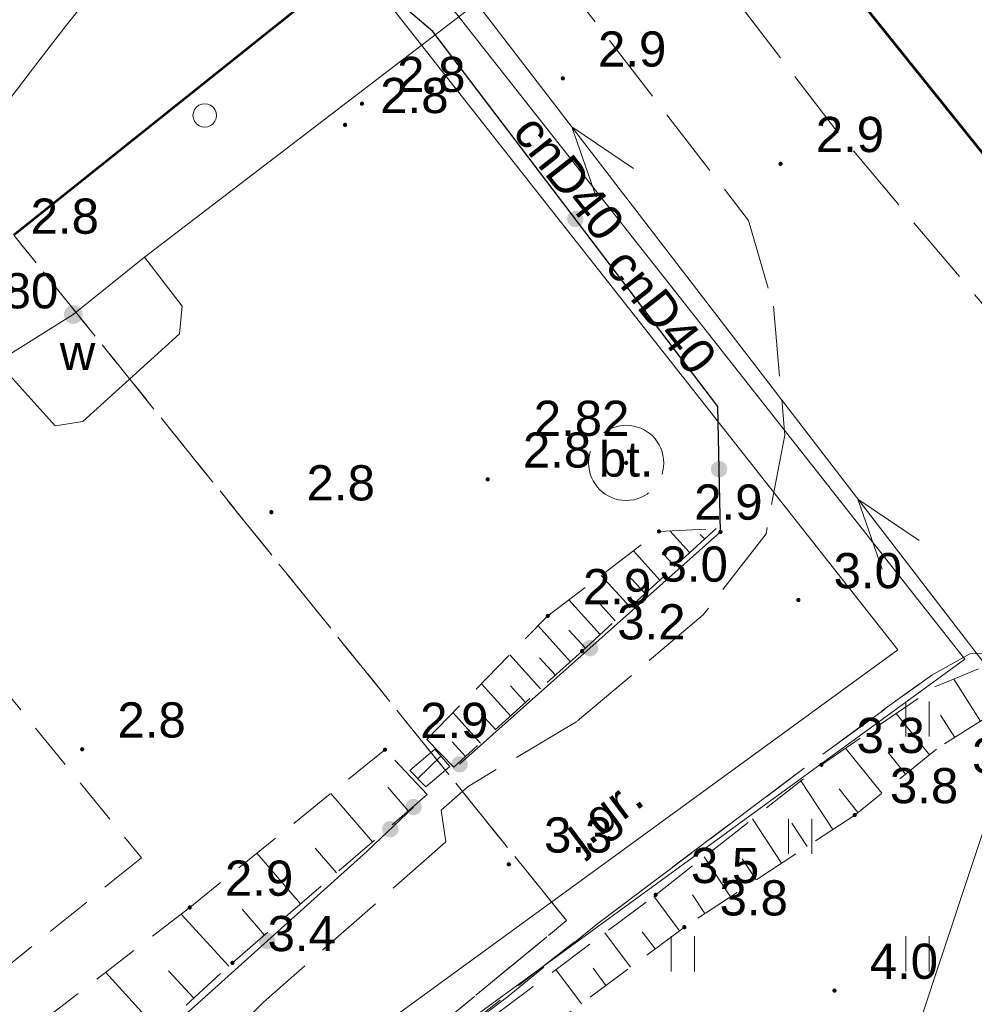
# Model space of a CAD drawing. Extents: x 5474185 to 5474933, y 5916077 to 5916824.
# Tile 136 of 256: x 5474558 to 5474579, y 5916335 to 5916356. Entities that reach past the tile are written whole.
import ezdxf
from ezdxf.enums import TextEntityAlignment as Align

# ---------------------------------------------------------------- set-up
doc = ezdxf.new("R2010")
doc.units = 0
for name, pattern in [('PRZER1-1', [1, 0.5, -0.5]), ('PRZER2-1', [1.5, 1, -0.5]), ('PRZER3-1', [2, 1.5, -0.5])]:
    doc.linetypes.add(name, pattern=pattern)
for name, color, linetype, lineweight in [('GESBZO', 253, 'CONTINUOUS', 50), ('GESKKL', 253, 'CONTINUOUS', 18), ('GESUZY', 253, 'CONTINUOUS', 18), ('GSLKOG', 253, 'CONTINUOUS', 35), ('GSPWPN', 253, 'CONTINUOUS', 13), ('GSPWPN_O', 253, 'CONTINUOUS', 13), ('GSPWPS', 253, 'CONTINUOUS', 13), ('GSPWPS_O', 253, 'CONTINUOUS', 13), ('GSSKOA', 253, 'CONTINUOUS', 18), ('GSSKOA_O', 253, 'CONTINUOUS', 18), ('GSSOTW', 253, 'CONTINUOUS', 18), ('GSSOTW_O', 253, 'CONTINUOUS', 18), ('GSSSCK', 254, 'CONTINUOUS', 18), ('GSSSPS', 254, 'CONTINUOUS', 18), ('GSSUTR', 254, 'CONTINUOUS', 18), ('GSSZSN', 254, 'CONTINUOUS', 18), ('GULCPR', 254, 'CONTINUOUS', 18), ('GULCPR_O', 254, 'CONTINUOUS', 18), ('GULEPR', 254, 'CONTINUOUS', 18), ('GULWPR', 7, 'CONTINUOUS', 18), ('GUPISN', 253, 'CONTINUOUS', 18), ('GUPPRZ_O', 40, 'CONTINUOUS', 18), ('GUPWZA', 253, 'CONTINUOUS', 18), ('GUPWZA_O', 253, 'CONTINUOUS', 18), ('IS HP zasięg', 251, 'CONTINUOUS', 20)]:
    doc.layers.add(name, color=color, linetype=linetype, lineweight=lineweight)
doc.styles.add('Arial', font='arial.ttf')

msp = doc.modelspace()

# ---------------------------------------------------------------- hatches: boundary and pattern name
at = {"layer": 'GSLKOG'}
for points in [[(5474570.237006, 5916351.931389), (5474570.191322, 5916351.931609), (5474570.147252, 5916351.943646), (5474570.107799, 5916351.966678), (5474570.075651, 5916351.999137), (5474570.053, 5916352.03881), (5474570.041389, 5916352.082994), (5474570.041609, 5916352.128678), (5474570.053646, 5916352.172748), (5474570.076678, 5916352.212201), (5474570.109137, 5916352.244349), (5474570.14881, 5916352.267), (5474570.192994, 5916352.278611), (5474570.238678, 5916352.278391), (5474570.282748, 5916352.266354), (5474570.322201, 5916352.243322), (5474570.354349, 5916352.210863), (5474570.377, 5916352.17119), (5474570.388611, 5916352.127006), (5474570.388391, 5916352.081322), (5474570.376354, 5916352.037252), (5474570.353322, 5916351.997799), (5474570.320863, 5916351.965651), (5474570.28119, 5916351.943)], [(5474570.237006, 5916351.931389), (5474570.191322, 5916351.931609), (5474570.147252, 5916351.943646), (5474570.107799, 5916351.966678), (5474570.075651, 5916351.999137), (5474570.053, 5916352.03881), (5474570.041389, 5916352.082994), (5474570.041609, 5916352.128678), (5474570.053646, 5916352.172748), (5474570.076678, 5916352.212201), (5474570.109137, 5916352.244349), (5474570.14881, 5916352.267), (5474570.192994, 5916352.278611), (5474570.238678, 5916352.278391), (5474570.282748, 5916352.266354), (5474570.322201, 5916352.243322), (5474570.354349, 5916352.210863), (5474570.377, 5916352.17119), (5474570.388611, 5916352.127006), (5474570.388391, 5916352.081322), (5474570.376354, 5916352.037252), (5474570.353322, 5916351.997799), (5474570.320863, 5916351.965651), (5474570.28119, 5916351.943)], [(5474573.283932, 5916346.600044), (5474573.238516, 5916346.604988), (5474573.195927, 5916346.621518), (5474573.159067, 5916346.648507), (5474573.13045, 5916346.684117), (5474573.112023, 5916346.725921), (5474573.105044, 5916346.771068), (5474573.109988, 5916346.816484), (5474573.126518, 5916346.859073), (5474573.153507, 5916346.895933), (5474573.189117, 5916346.92455), (5474573.230921, 5916346.942977), (5474573.276068, 5916346.949956), (5474573.321484, 5916346.945012), (5474573.364073, 5916346.928482), (5474573.400933, 5916346.901493), (5474573.42955, 5916346.865883), (5474573.447977, 5916346.824079), (5474573.454956, 5916346.778932), (5474573.450012, 5916346.733516), (5474573.433482, 5916346.690927), (5474573.406493, 5916346.654067), (5474573.370883, 5916346.62545), (5474573.329079, 5916346.607023)], [(5474573.283932, 5916346.600044), (5474573.238516, 5916346.604988), (5474573.195927, 5916346.621518), (5474573.159067, 5916346.648507), (5474573.13045, 5916346.684117), (5474573.112023, 5916346.725921), (5474573.105044, 5916346.771068), (5474573.109988, 5916346.816484), (5474573.126518, 5916346.859073), (5474573.153507, 5916346.895933), (5474573.189117, 5916346.92455), (5474573.230921, 5916346.942977), (5474573.276068, 5916346.949956), (5474573.321484, 5916346.945012), (5474573.364073, 5916346.928482), (5474573.400933, 5916346.901493), (5474573.42955, 5916346.865883), (5474573.447977, 5916346.824079), (5474573.454956, 5916346.778932), (5474573.450012, 5916346.733516), (5474573.433482, 5916346.690927), (5474573.406493, 5916346.654067), (5474573.370883, 5916346.62545), (5474573.329079, 5916346.607023)], [(5474570.51986, 5916342.790294), (5474570.474989, 5916342.798872), (5474570.433865, 5916342.81877), (5474570.399294, 5916342.848634), (5474570.37363, 5916342.886428), (5474570.358623, 5916342.929577), (5474570.355294, 5916342.97514), (5474570.363872, 5916343.020011), (5474570.38377, 5916343.061135), (5474570.413634, 5916343.095706), (5474570.451428, 5916343.12137), (5474570.494577, 5916343.136377), (5474570.54014, 5916343.139706), (5474570.585011, 5916343.131128), (5474570.626135, 5916343.11123), (5474570.660706, 5916343.081366), (5474570.68637, 5916343.043572), (5474570.701377, 5916343.000423), (5474570.704706, 5916342.95486), (5474570.696128, 5916342.909989), (5474570.67623, 5916342.868865), (5474570.646366, 5916342.834294), (5474570.608572, 5916342.80863), (5474570.565423, 5916342.793623)], [(5474570.51986, 5916342.790294), (5474570.474989, 5916342.798872), (5474570.433865, 5916342.81877), (5474570.399294, 5916342.848634), (5474570.37363, 5916342.886428), (5474570.358623, 5916342.929577), (5474570.355294, 5916342.97514), (5474570.363872, 5916343.020011), (5474570.38377, 5916343.061135), (5474570.413634, 5916343.095706), (5474570.451428, 5916343.12137), (5474570.494577, 5916343.136377), (5474570.54014, 5916343.139706), (5474570.585011, 5916343.131128), (5474570.626135, 5916343.11123), (5474570.660706, 5916343.081366), (5474570.68637, 5916343.043572), (5474570.701377, 5916343.000423), (5474570.704706, 5916342.95486), (5474570.696128, 5916342.909989), (5474570.67623, 5916342.868865), (5474570.646366, 5916342.834294), (5474570.608572, 5916342.80863), (5474570.565423, 5916342.793623)], [(5474567.73986, 5916340.315294), (5474567.694989, 5916340.323872), (5474567.653865, 5916340.34377), (5474567.619294, 5916340.373634), (5474567.59363, 5916340.411428), (5474567.578623, 5916340.454577), (5474567.575294, 5916340.50014), (5474567.583872, 5916340.545011), (5474567.60377, 5916340.586135), (5474567.633634, 5916340.620706), (5474567.671428, 5916340.64637), (5474567.714577, 5916340.661377), (5474567.76014, 5916340.664706), (5474567.805011, 5916340.656128), (5474567.846135, 5916340.63623), (5474567.880706, 5916340.606366), (5474567.90637, 5916340.568572), (5474567.921377, 5916340.525423), (5474567.924706, 5916340.47986), (5474567.916128, 5916340.434989), (5474567.89623, 5916340.393865), (5474567.866366, 5916340.359294), (5474567.828572, 5916340.33363), (5474567.785423, 5916340.318623)], [(5474566.765468, 5916339.405058), (5474566.720344, 5916339.412193), (5474566.678604, 5916339.430763), (5474566.643093, 5916339.459503), (5474566.616231, 5916339.496454), (5474566.599847, 5916339.5391), (5474566.595058, 5916339.584532), (5474566.602193, 5916339.629656), (5474566.620763, 5916339.671396), (5474566.649503, 5916339.706907), (5474566.686454, 5916339.733769), (5474566.7291, 5916339.750153), (5474566.774532, 5916339.754942), (5474566.819656, 5916339.747807), (5474566.861396, 5916339.729237), (5474566.896907, 5916339.700497), (5474566.923769, 5916339.663546), (5474566.940153, 5916339.6209), (5474566.944942, 5916339.575468), (5474566.937807, 5916339.530344), (5474566.919237, 5916339.488604), (5474566.890497, 5916339.453093), (5474566.853546, 5916339.426231), (5474566.8109, 5916339.409847)], [(5474566.270468, 5916338.935058), (5474566.225344, 5916338.942193), (5474566.183604, 5916338.960763), (5474566.148093, 5916338.989503), (5474566.121231, 5916339.026454), (5474566.104847, 5916339.0691), (5474566.100058, 5916339.114532), (5474566.107193, 5916339.159656), (5474566.125763, 5916339.201396), (5474566.154503, 5916339.236907), (5474566.191454, 5916339.263769), (5474566.2341, 5916339.280153), (5474566.279532, 5916339.284942), (5474566.324656, 5916339.277807), (5474566.366396, 5916339.259237), (5474566.401907, 5916339.230497), (5474566.428769, 5916339.193546), (5474566.445153, 5916339.1509), (5474566.449942, 5916339.105468), (5474566.442807, 5916339.060344), (5474566.424237, 5916339.018604), (5474566.395497, 5916338.983093), (5474566.358546, 5916338.956231), (5474566.3159, 5916338.939847)], [(5474566.270468, 5916338.935058), (5474566.225344, 5916338.942193), (5474566.183604, 5916338.960763), (5474566.148093, 5916338.989503), (5474566.121231, 5916339.026454), (5474566.104847, 5916339.0691), (5474566.100058, 5916339.114532), (5474566.107193, 5916339.159656), (5474566.125763, 5916339.201396), (5474566.154503, 5916339.236907), (5474566.191454, 5916339.263769), (5474566.2341, 5916339.280153), (5474566.279532, 5916339.284942), (5474566.324656, 5916339.277807), (5474566.366396, 5916339.259237), (5474566.401907, 5916339.230497), (5474566.428769, 5916339.193546), (5474566.445153, 5916339.1509), (5474566.449942, 5916339.105468), (5474566.442807, 5916339.060344), (5474566.424237, 5916339.018604), (5474566.395497, 5916338.983093), (5474566.358546, 5916338.956231), (5474566.3159, 5916338.939847)], [(5474563.640711, 5916336.550246), (5474563.595799, 5916336.558606), (5474563.554579, 5916336.578304), (5474563.519863, 5916336.607999), (5474563.494015, 5916336.645667), (5474563.478798, 5916336.688743), (5474563.475246, 5916336.734289), (5474563.483606, 5916336.779201), (5474563.503304, 5916336.820421), (5474563.532999, 5916336.855137), (5474563.570667, 5916336.880985), (5474563.613743, 5916336.896202), (5474563.659289, 5916336.899754), (5474563.704201, 5916336.891394), (5474563.745421, 5916336.871696), (5474563.780137, 5916336.842001), (5474563.805985, 5916336.804333), (5474563.821202, 5916336.761257), (5474563.824754, 5916336.715711), (5474563.816394, 5916336.670799), (5474563.796696, 5916336.629579), (5474563.767001, 5916336.594863), (5474563.729333, 5916336.569015), (5474563.686257, 5916336.553798)], [(5474563.640711, 5916336.550246), (5474563.595799, 5916336.558606), (5474563.554579, 5916336.578304), (5474563.519863, 5916336.607999), (5474563.494015, 5916336.645667), (5474563.478798, 5916336.688743), (5474563.475246, 5916336.734289), (5474563.483606, 5916336.779201), (5474563.503304, 5916336.820421), (5474563.532999, 5916336.855137), (5474563.570667, 5916336.880985), (5474563.613743, 5916336.896202), (5474563.659289, 5916336.899754), (5474563.704201, 5916336.891394), (5474563.745421, 5916336.871696), (5474563.780137, 5916336.842001), (5474563.805985, 5916336.804333), (5474563.821202, 5916336.761257), (5474563.824754, 5916336.715711), (5474563.816394, 5916336.670799), (5474563.796696, 5916336.629579), (5474563.767001, 5916336.594863), (5474563.729333, 5916336.569015), (5474563.686257, 5916336.553798)]]:
    msp.add_hatch(color=256, dxfattribs=at).paths.add_polyline_path(points)
at = {"layer": 'GSPWPN'}
for points in [[(5474569.95, 5916355.055), (5474569.938353, 5916355.056533), (5474569.9275, 5916355.061029), (5474569.91818, 5916355.06818), (5474569.911029, 5916355.0775), (5474569.906533, 5916355.088353), (5474569.905, 5916355.1), (5474569.906533, 5916355.111647), (5474569.911029, 5916355.1225), (5474569.91818, 5916355.13182), (5474569.9275, 5916355.138971), (5474569.938353, 5916355.143467), (5474569.95, 5916355.145), (5474569.961647, 5916355.143467), (5474569.9725, 5916355.138971), (5474569.98182, 5916355.13182), (5474569.988971, 5916355.1225), (5474569.993467, 5916355.111647), (5474569.995, 5916355.1), (5474569.993467, 5916355.088353), (5474569.988971, 5916355.0775), (5474569.98182, 5916355.06818), (5474569.9725, 5916355.061029), (5474569.961647, 5916355.056533)], [(5474565.67, 5916354.515), (5474565.658353, 5916354.516533), (5474565.6475, 5916354.521029), (5474565.63818, 5916354.52818), (5474565.631029, 5916354.5375), (5474565.626533, 5916354.548353), (5474565.625, 5916354.56), (5474565.626533, 5916354.571647), (5474565.631029, 5916354.5825), (5474565.63818, 5916354.59182), (5474565.6475, 5916354.598971), (5474565.658353, 5916354.603467), (5474565.67, 5916354.605), (5474565.681647, 5916354.603467), (5474565.6925, 5916354.598971), (5474565.70182, 5916354.59182), (5474565.708971, 5916354.5825), (5474565.713467, 5916354.571647), (5474565.715, 5916354.56), (5474565.713467, 5916354.548353), (5474565.708971, 5916354.5375), (5474565.70182, 5916354.52818), (5474565.6925, 5916354.521029), (5474565.681647, 5916354.516533)], [(5474565.31, 5916354.065), (5474565.298353, 5916354.066533), (5474565.2875, 5916354.071029), (5474565.27818, 5916354.07818), (5474565.271029, 5916354.0875), (5474565.266533, 5916354.098353), (5474565.265, 5916354.11), (5474565.266533, 5916354.121647), (5474565.271029, 5916354.1325), (5474565.27818, 5916354.14182), (5474565.2875, 5916354.148971), (5474565.298353, 5916354.153467), (5474565.31, 5916354.155), (5474565.321647, 5916354.153467), (5474565.3325, 5916354.148971), (5474565.34182, 5916354.14182), (5474565.348971, 5916354.1325), (5474565.353467, 5916354.121647), (5474565.355, 5916354.11), (5474565.353467, 5916354.098353), (5474565.348971, 5916354.0875), (5474565.34182, 5916354.07818), (5474565.3325, 5916354.071029), (5474565.321647, 5916354.066533)], [(5474574.59, 5916353.235), (5474574.578353, 5916353.236533), (5474574.5675, 5916353.241029), (5474574.55818, 5916353.24818), (5474574.551029, 5916353.2575), (5474574.546533, 5916353.268353), (5474574.545, 5916353.28), (5474574.546533, 5916353.291647), (5474574.551029, 5916353.3025), (5474574.55818, 5916353.31182), (5474574.5675, 5916353.318971), (5474574.578353, 5916353.323467), (5474574.59, 5916353.325), (5474574.601647, 5916353.323467), (5474574.6125, 5916353.318971), (5474574.62182, 5916353.31182), (5474574.628971, 5916353.3025), (5474574.633467, 5916353.291647), (5474574.635, 5916353.28), (5474574.633467, 5916353.268353), (5474574.628971, 5916353.2575), (5474574.62182, 5916353.24818), (5474574.6125, 5916353.241029), (5474574.601647, 5916353.236533)], [(5474568.35, 5916346.515), (5474568.338353, 5916346.516533), (5474568.3275, 5916346.521029), (5474568.31818, 5916346.52818), (5474568.311029, 5916346.5375), (5474568.306533, 5916346.548353), (5474568.305, 5916346.56), (5474568.306533, 5916346.571647), (5474568.311029, 5916346.5825), (5474568.31818, 5916346.59182), (5474568.3275, 5916346.598971), (5474568.338353, 5916346.603467), (5474568.35, 5916346.605), (5474568.361647, 5916346.603467), (5474568.3725, 5916346.598971), (5474568.38182, 5916346.59182), (5474568.388971, 5916346.5825), (5474568.393467, 5916346.571647), (5474568.395, 5916346.56), (5474568.393467, 5916346.548353), (5474568.388971, 5916346.5375), (5474568.38182, 5916346.52818), (5474568.3725, 5916346.521029), (5474568.361647, 5916346.516533)], [(5474563.74, 5916345.815), (5474563.728353, 5916345.816533), (5474563.7175, 5916345.821029), (5474563.70818, 5916345.82818), (5474563.701029, 5916345.8375), (5474563.696533, 5916345.848353), (5474563.695, 5916345.86), (5474563.696533, 5916345.871647), (5474563.701029, 5916345.8825), (5474563.70818, 5916345.89182), (5474563.7175, 5916345.898971), (5474563.728353, 5916345.903467), (5474563.74, 5916345.905), (5474563.751647, 5916345.903467), (5474563.7625, 5916345.898971), (5474563.77182, 5916345.89182), (5474563.778971, 5916345.8825), (5474563.783467, 5916345.871647), (5474563.785, 5916345.86), (5474563.783467, 5916345.848353), (5474563.778971, 5916345.8375), (5474563.77182, 5916345.82818), (5474563.7625, 5916345.821029), (5474563.751647, 5916345.816533)], [(5474572, 5916345.405), (5474571.988353, 5916345.406533), (5474571.9775, 5916345.411029), (5474571.96818, 5916345.41818), (5474571.961029, 5916345.4275), (5474571.956533, 5916345.438353), (5474571.955, 5916345.45), (5474571.956533, 5916345.461647), (5474571.961029, 5916345.4725), (5474571.96818, 5916345.48182), (5474571.9775, 5916345.488971), (5474571.988353, 5916345.493467), (5474572, 5916345.495), (5474572.011647, 5916345.493467), (5474572.0225, 5916345.488971), (5474572.03182, 5916345.48182), (5474572.038971, 5916345.4725), (5474572.043467, 5916345.461647), (5474572.045, 5916345.45), (5474572.043467, 5916345.438353), (5474572.038971, 5916345.4275), (5474572.03182, 5916345.41818), (5474572.0225, 5916345.411029), (5474572.011647, 5916345.406533)], [(5474573.31, 5916345.395), (5474573.298353, 5916345.396533), (5474573.2875, 5916345.401029), (5474573.27818, 5916345.40818), (5474573.271029, 5916345.4175), (5474573.266533, 5916345.428353), (5474573.265, 5916345.44), (5474573.266533, 5916345.451647), (5474573.271029, 5916345.4625), (5474573.27818, 5916345.47182), (5474573.2875, 5916345.478971), (5474573.298353, 5916345.483467), (5474573.31, 5916345.485), (5474573.321647, 5916345.483467), (5474573.3325, 5916345.478971), (5474573.34182, 5916345.47182), (5474573.348971, 5916345.4625), (5474573.353467, 5916345.451647), (5474573.355, 5916345.44), (5474573.353467, 5916345.428353), (5474573.348971, 5916345.4175), (5474573.34182, 5916345.40818), (5474573.3325, 5916345.401029), (5474573.321647, 5916345.396533)], [(5474574.97, 5916343.945), (5474574.958353, 5916343.946533), (5474574.9475, 5916343.951029), (5474574.93818, 5916343.95818), (5474574.931029, 5916343.9675), (5474574.926533, 5916343.978353), (5474574.925, 5916343.99), (5474574.926533, 5916344.001647), (5474574.931029, 5916344.0125), (5474574.93818, 5916344.02182), (5474574.9475, 5916344.028971), (5474574.958353, 5916344.033467), (5474574.97, 5916344.035), (5474574.981647, 5916344.033467), (5474574.9925, 5916344.028971), (5474575.00182, 5916344.02182), (5474575.008971, 5916344.0125), (5474575.013467, 5916344.001647), (5474575.015, 5916343.99), (5474575.013467, 5916343.978353), (5474575.008971, 5916343.9675), (5474575.00182, 5916343.95818), (5474574.9925, 5916343.951029), (5474574.981647, 5916343.946533)], [(5474569.63, 5916343.605), (5474569.618353, 5916343.606533), (5474569.6075, 5916343.611029), (5474569.59818, 5916343.61818), (5474569.591029, 5916343.6275), (5474569.586533, 5916343.638353), (5474569.585, 5916343.65), (5474569.586533, 5916343.661647), (5474569.591029, 5916343.6725), (5474569.59818, 5916343.68182), (5474569.6075, 5916343.688971), (5474569.618353, 5916343.693467), (5474569.63, 5916343.695), (5474569.641647, 5916343.693467), (5474569.6525, 5916343.688971), (5474569.66182, 5916343.68182), (5474569.668971, 5916343.6725), (5474569.673467, 5916343.661647), (5474569.675, 5916343.65), (5474569.673467, 5916343.638353), (5474569.668971, 5916343.6275), (5474569.66182, 5916343.61818), (5474569.6525, 5916343.611029), (5474569.641647, 5916343.606533)], [(5474570.36, 5916342.855), (5474570.348353, 5916342.856533), (5474570.3375, 5916342.861029), (5474570.32818, 5916342.86818), (5474570.321029, 5916342.8775), (5474570.316533, 5916342.888353), (5474570.315, 5916342.9), (5474570.316533, 5916342.911647), (5474570.321029, 5916342.9225), (5474570.32818, 5916342.93182), (5474570.3375, 5916342.938971), (5474570.348353, 5916342.943467), (5474570.36, 5916342.945), (5474570.371647, 5916342.943467), (5474570.3825, 5916342.938971), (5474570.39182, 5916342.93182), (5474570.398971, 5916342.9225), (5474570.403467, 5916342.911647), (5474570.405, 5916342.9), (5474570.403467, 5916342.888353), (5474570.398971, 5916342.8775), (5474570.39182, 5916342.86818), (5474570.3825, 5916342.861029), (5474570.371647, 5916342.856533)], [(5474559.71, 5916340.765), (5474559.698353, 5916340.766533), (5474559.6875, 5916340.771029), (5474559.67818, 5916340.77818), (5474559.671029, 5916340.7875), (5474559.666533, 5916340.798353), (5474559.665, 5916340.81), (5474559.666533, 5916340.821647), (5474559.671029, 5916340.8325), (5474559.67818, 5916340.84182), (5474559.6875, 5916340.848971), (5474559.698353, 5916340.853467), (5474559.71, 5916340.855), (5474559.721647, 5916340.853467), (5474559.7325, 5916340.848971), (5474559.74182, 5916340.84182), (5474559.748971, 5916340.8325), (5474559.753467, 5916340.821647), (5474559.755, 5916340.81), (5474559.753467, 5916340.798353), (5474559.748971, 5916340.7875), (5474559.74182, 5916340.77818), (5474559.7325, 5916340.771029), (5474559.721647, 5916340.766533)], [(5474566.16, 5916340.755), (5474566.148353, 5916340.756533), (5474566.1375, 5916340.761029), (5474566.12818, 5916340.76818), (5474566.121029, 5916340.7775), (5474566.116533, 5916340.788353), (5474566.115, 5916340.8), (5474566.116533, 5916340.811647), (5474566.121029, 5916340.8225), (5474566.12818, 5916340.83182), (5474566.1375, 5916340.838971), (5474566.148353, 5916340.843467), (5474566.16, 5916340.845), (5474566.171647, 5916340.843467), (5474566.1825, 5916340.838971), (5474566.19182, 5916340.83182), (5474566.198971, 5916340.8225), (5474566.203467, 5916340.811647), (5474566.205, 5916340.8), (5474566.203467, 5916340.788353), (5474566.198971, 5916340.7775), (5474566.19182, 5916340.76818), (5474566.1825, 5916340.761029), (5474566.171647, 5916340.756533)], [(5474575.46, 5916340.435), (5474575.448353, 5916340.436533), (5474575.4375, 5916340.441029), (5474575.42818, 5916340.44818), (5474575.421029, 5916340.4575), (5474575.416533, 5916340.468353), (5474575.415, 5916340.48), (5474575.416533, 5916340.491647), (5474575.421029, 5916340.5025), (5474575.42818, 5916340.51182), (5474575.4375, 5916340.518971), (5474575.448353, 5916340.523467), (5474575.46, 5916340.525), (5474575.471647, 5916340.523467), (5474575.4825, 5916340.518971), (5474575.49182, 5916340.51182), (5474575.498971, 5916340.5025), (5474575.503467, 5916340.491647), (5474575.505, 5916340.48), (5474575.503467, 5916340.468353), (5474575.498971, 5916340.4575), (5474575.49182, 5916340.44818), (5474575.4825, 5916340.441029), (5474575.471647, 5916340.436533)], [(5474576.17, 5916339.365), (5474576.158353, 5916339.366533), (5474576.1475, 5916339.371029), (5474576.13818, 5916339.37818), (5474576.131029, 5916339.3875), (5474576.126533, 5916339.398353), (5474576.125, 5916339.41), (5474576.126533, 5916339.421647), (5474576.131029, 5916339.4325), (5474576.13818, 5916339.44182), (5474576.1475, 5916339.448971), (5474576.158353, 5916339.453467), (5474576.17, 5916339.455), (5474576.181647, 5916339.453467), (5474576.1925, 5916339.448971), (5474576.20182, 5916339.44182), (5474576.208971, 5916339.4325), (5474576.213467, 5916339.421647), (5474576.215, 5916339.41), (5474576.213467, 5916339.398353), (5474576.208971, 5916339.3875), (5474576.20182, 5916339.37818), (5474576.1925, 5916339.371029), (5474576.181647, 5916339.366533)], [(5474568.8, 5916338.315), (5474568.788353, 5916338.316533), (5474568.7775, 5916338.321029), (5474568.76818, 5916338.32818), (5474568.761029, 5916338.3375), (5474568.756533, 5916338.348353), (5474568.755, 5916338.36), (5474568.756533, 5916338.371647), (5474568.761029, 5916338.3825), (5474568.76818, 5916338.39182), (5474568.7775, 5916338.398971), (5474568.788353, 5916338.403467), (5474568.8, 5916338.405), (5474568.811647, 5916338.403467), (5474568.8225, 5916338.398971), (5474568.83182, 5916338.39182), (5474568.838971, 5916338.3825), (5474568.843467, 5916338.371647), (5474568.845, 5916338.36), (5474568.843467, 5916338.348353), (5474568.838971, 5916338.3375), (5474568.83182, 5916338.32818), (5474568.8225, 5916338.321029), (5474568.811647, 5916338.316533)], [(5474571.93, 5916337.665), (5474571.918353, 5916337.666533), (5474571.9075, 5916337.671029), (5474571.89818, 5916337.67818), (5474571.891029, 5916337.6875), (5474571.886533, 5916337.698353), (5474571.885, 5916337.71), (5474571.886533, 5916337.721647), (5474571.891029, 5916337.7325), (5474571.89818, 5916337.74182), (5474571.9075, 5916337.748971), (5474571.918353, 5916337.753467), (5474571.93, 5916337.755), (5474571.941647, 5916337.753467), (5474571.9525, 5916337.748971), (5474571.96182, 5916337.74182), (5474571.968971, 5916337.7325), (5474571.973467, 5916337.721647), (5474571.975, 5916337.71), (5474571.973467, 5916337.698353), (5474571.968971, 5916337.6875), (5474571.96182, 5916337.67818), (5474571.9525, 5916337.671029), (5474571.941647, 5916337.666533)], [(5474562, 5916337.395), (5474561.988353, 5916337.396533), (5474561.9775, 5916337.401029), (5474561.96818, 5916337.40818), (5474561.961029, 5916337.4175), (5474561.956533, 5916337.428353), (5474561.955, 5916337.44), (5474561.956533, 5916337.451647), (5474561.961029, 5916337.4625), (5474561.96818, 5916337.47182), (5474561.9775, 5916337.478971), (5474561.988353, 5916337.483467), (5474562, 5916337.485), (5474562.011647, 5916337.483467), (5474562.0225, 5916337.478971), (5474562.03182, 5916337.47182), (5474562.038971, 5916337.4625), (5474562.043467, 5916337.451647), (5474562.045, 5916337.44), (5474562.043467, 5916337.428353), (5474562.038971, 5916337.4175), (5474562.03182, 5916337.40818), (5474562.0225, 5916337.401029), (5474562.011647, 5916337.396533)], [(5474572.54, 5916336.975), (5474572.528353, 5916336.976533), (5474572.5175, 5916336.981029), (5474572.50818, 5916336.98818), (5474572.501029, 5916336.9975), (5474572.496533, 5916337.008353), (5474572.495, 5916337.02), (5474572.496533, 5916337.031647), (5474572.501029, 5916337.0425), (5474572.50818, 5916337.05182), (5474572.5175, 5916337.058971), (5474572.528353, 5916337.063467), (5474572.54, 5916337.065), (5474572.551647, 5916337.063467), (5474572.5625, 5916337.058971), (5474572.57182, 5916337.05182), (5474572.578971, 5916337.0425), (5474572.583467, 5916337.031647), (5474572.585, 5916337.02), (5474572.583467, 5916337.008353), (5474572.578971, 5916336.9975), (5474572.57182, 5916336.98818), (5474572.5625, 5916336.981029), (5474572.551647, 5916336.976533)], [(5474562.91, 5916336.215), (5474562.898353, 5916336.216533), (5474562.8875, 5916336.221029), (5474562.87818, 5916336.22818), (5474562.871029, 5916336.2375), (5474562.866533, 5916336.248353), (5474562.865, 5916336.26), (5474562.866533, 5916336.271647), (5474562.871029, 5916336.2825), (5474562.87818, 5916336.29182), (5474562.8875, 5916336.298971), (5474562.898353, 5916336.303467), (5474562.91, 5916336.305), (5474562.921647, 5916336.303467), (5474562.9325, 5916336.298971), (5474562.94182, 5916336.29182), (5474562.948971, 5916336.2825), (5474562.953467, 5916336.271647), (5474562.955, 5916336.26), (5474562.953467, 5916336.248353), (5474562.948971, 5916336.2375), (5474562.94182, 5916336.22818), (5474562.9325, 5916336.221029), (5474562.921647, 5916336.216533)], [(5474575.74, 5916335.625), (5474575.728353, 5916335.626533), (5474575.7175, 5916335.631029), (5474575.70818, 5916335.63818), (5474575.701029, 5916335.6475), (5474575.696533, 5916335.658353), (5474575.695, 5916335.67), (5474575.696533, 5916335.681647), (5474575.701029, 5916335.6925), (5474575.70818, 5916335.70182), (5474575.7175, 5916335.708971), (5474575.728353, 5916335.713467), (5474575.74, 5916335.715), (5474575.751647, 5916335.713467), (5474575.7625, 5916335.708971), (5474575.77182, 5916335.70182), (5474575.778971, 5916335.6925), (5474575.783467, 5916335.681647), (5474575.785, 5916335.67), (5474575.783467, 5916335.658353), (5474575.778971, 5916335.6475), (5474575.77182, 5916335.63818), (5474575.7625, 5916335.631029), (5474575.751647, 5916335.626533)]]:
    msp.add_hatch(color=256, dxfattribs=at).paths.add_polyline_path(points)
at = {"layer": 'GSPWPS'}
msp.add_hatch(color=256, dxfattribs=at).paths.add_polyline_path([(5474571.3, 5916346.865), (5474571.288353, 5916346.866533), (5474571.2775, 5916346.871029), (5474571.26818, 5916346.87818), (5474571.261029, 5916346.8875), (5474571.256533, 5916346.898353), (5474571.255, 5916346.91), (5474571.256533, 5916346.921647), (5474571.261029, 5916346.9325), (5474571.26818, 5916346.94182), (5474571.2775, 5916346.948971), (5474571.288353, 5916346.953467), (5474571.3, 5916346.955), (5474571.311647, 5916346.953467), (5474571.3225, 5916346.948971), (5474571.33182, 5916346.94182), (5474571.338971, 5916346.9325), (5474571.343467, 5916346.921647), (5474571.345, 5916346.91), (5474571.343467, 5916346.898353), (5474571.338971, 5916346.8875), (5474571.33182, 5916346.87818), (5474571.3225, 5916346.871029), (5474571.311647, 5916346.866533)])
at = {"layer": 'GUPWZA'}
msp.add_hatch(color=256, dxfattribs=at).paths.add_polyline_path([(5474559.528624, 5916349.870186), (5474559.476614, 5916349.874763), (5474559.427561, 5916349.892644), (5474559.384808, 5916349.922613), (5474559.351268, 5916349.962625), (5474559.329226, 5916350.009955), (5474559.320186, 5916350.061376), (5474559.324763, 5916350.113386), (5474559.342644, 5916350.162439), (5474559.372613, 5916350.205192), (5474559.412625, 5916350.238732), (5474559.459955, 5916350.260774), (5474559.511376, 5916350.269814), (5474559.563386, 5916350.265237), (5474559.612439, 5916350.247356), (5474559.655192, 5916350.217387), (5474559.688732, 5916350.177375), (5474559.710774, 5916350.130045), (5474559.719814, 5916350.078624), (5474559.715237, 5916350.026614), (5474559.697356, 5916349.977561), (5474559.667387, 5916349.934808), (5474559.627375, 5916349.901268), (5474559.580045, 5916349.879226)])

# ---------------------------------------------------------------- linework, layer by layer
at = {"layer": 'GESBZO', "linetype": 'Continuous', "lineweight": 53}
for p, q in [((5474592.46, 5916336.57, 10.18), (5474568.01, 5916367.09, 10.18)), ((5474565.49, 5916357.54, 10.18), (5474558.25, 5916351.76, 10.18))]:
    msp.add_line(p, q, dxfattribs=at)
at = {"layer": 'GESKKL', "linetype": 'PRZER3-1', "lineweight": 13}
for p, q in [((5474570.03, 5916337.16, 10.06), (5474558.25, 5916351.76, 10.06)), ((5474557.64, 5916326.97, 10.06), (5474570.03, 5916337.16, 10.06))]:
    msp.add_line(p, q, dxfattribs=at)
at = {"layer": 'GESUZY', "linetype": 'PRZER1-1', "lineweight": 13}
for p, q in [((5474570.03, 5916337.16, 10.08), (5474558.25, 5916351.76, 10.08)), ((5474558.25, 5916351.76, 10.08), (5474570.03, 5916337.16, 10.08)), ((5474557.64, 5916326.97, 10.08), (5474570.03, 5916337.16, 10.08)), ((5474570.03, 5916337.16, 10.08), (5474557.64, 5916326.97, 10.08))]:
    msp.add_line(p, q, dxfattribs=at)
at = {"layer": 'GSLKOG', "linetype": 'Continuous', "lineweight": 30}
for p, q in [((5474567.18, 5916356.1, 10.18), (5474565.49, 5916357.54, 10.18)), ((5474573.25, 5916348.11, 10.18), (5474567.18, 5916356.1, 10.18)), ((5474573.31, 5916345.44, 10.18), (5474573.25, 5916348.11, 10.18)), ((5474567.75, 5916340.49, 10.18), (5474573.31, 5916345.44, 10.18)), ((5474565.78, 5916338.64, 10.18), (5474566.77, 5916339.58, 10.18)), ((5474561.52, 5916334.81, 10.18), (5474565.78, 5916338.64, 10.18))]:
    msp.add_line(p, q, dxfattribs=at)
at = {"layer": 'GSSKOA', "linetype": 'PRZER3-1', "lineweight": 13}
for p, q in [((5474575.81, 5916353.95, 10.18), (5474570.61, 5916360.72, 10.18)), ((5474568.5, 5916359.07, 10.18), (5474573.91, 5916352.07, 10.18)), ((5474579.69, 5916349.35, 10.18), (5474575.81, 5916353.95, 10.18)), ((5474573.91, 5916352.07, 10.18), (5474574.44, 5916350.25, 10.18)), ((5474574.44, 5916350.25, 10.18), (5474574.68, 5916347.5, 10.18)), ((5474574.68, 5916347.5, 10.18), (5474574.28, 5916345.4, 10.18)), ((5474574.28, 5916345.4, 10.18), (5474572.94, 5916343.67, 10.18)), ((5474572.94, 5916343.67, 10.18), (5474570.25, 5916341.4, 10.18)), ((5474577.81, 5916342.39, 10.18), (5474578.62, 5916342.84, 10.18)), ((5474578.62, 5916342.84, 10.18), (5474580, 5916342.9, 10.18)), ((5474575.59, 5916340.78, 10.18), (5474577.81, 5916342.39, 10.18)), ((5474570.25, 5916341.4, 10.18), (5474567.93, 5916340.02, 10.18)), ((5474570.7, 5916337.1, 10.18), (5474575.59, 5916340.78, 10.18)), ((5474567.93, 5916340.02, 10.18), (5474567.36, 5916339.51, 10.18)), ((5474567.36, 5916339.51, 10.18), (5474567.46, 5916338.84, 10.18)), ((5474567.46, 5916338.84, 10.18), (5474563.57, 5916335.42, 10.18)), ((5474565.86, 5916333.31, 10.18), (5474570.7, 5916337.1, 10.18)), ((5474563.57, 5916335.42, 10.18), (5474560.8, 5916332.71, 10.18))]:
    msp.add_line(p, q, dxfattribs=at)
at = {"layer": 'GSSOTW', "linetype": 'PRZER3-1', "lineweight": 13, "extrusion": (0, 0, -1)}
for start, end in [(270, 90), (90, 270)]:
    msp.add_arc((-5474571.3, 5916346.91, -10.18), 0.8, start, end, dxfattribs=at)
at = {"layer": 'GSSSCK', "linetype": 'Continuous', "lineweight": 13}
for p, q in [((5474566.69, 5916340.36, 10.18), (5474567.22, 5916340.81, 10.18)), ((5474567.22, 5916340.81, 10.18), (5474567.54, 5916340.44, 10.18)), ((5474567.03, 5916340.01, 10.18), (5474566.69, 5916340.36, 10.18)), ((5474567.54, 5916340.44, 10.18), (5474567.03, 5916340.01, 10.18))]:
    msp.add_line(p, q, dxfattribs=at)
at = {"layer": 'GSSSCK', "linetype": 'Continuous', "lineweight": 18, "elevation": 10.18, "flags": 128}
msp.add_lwpolyline([(5474567.349383, 5916340.660401), (5474566.86, 5916340.185)], dxfattribs=at)
at = {"layer": 'GSSSPS', "linetype": 'PRZER2-1', "lineweight": 13}
for p, q in [((5474552.07, 5916349.39, 10.1), (5474560.97, 5916338.5, 10.1)), ((5474560.97, 5916338.5, 10.1), (5474551.28, 5916330.65, 10.1))]:
    msp.add_line(p, q, dxfattribs=at)
at = {"layer": 'GSSUTR', "linetype": 'PRZER2-1', "lineweight": 13}
for p, q in [((5474577.81, 5916342.39, 10.1), (5474578.62, 5916342.84, 10.1)), ((5474578.62, 5916342.84, 10.1), (5474580, 5916342.9, 10.1)), ((5474576.74, 5916341.62, 10.1), (5474577.81, 5916342.39, 10.1)), ((5474575.59, 5916340.78, 10.1), (5474576.74, 5916341.62, 10.1)), ((5474570.7, 5916337.1, 10.1), (5474575.59, 5916340.78, 10.1)), ((5474568.77, 5916335.54, 10.1), (5474570.7, 5916337.1, 10.1)), ((5474565.86, 5916333.31, 10.1), (5474568.77, 5916335.54, 10.1))]:
    msp.add_line(p, q, dxfattribs=at)
at = {"layer": 'GSSUTR', "elevation": 10.1, "flags": 128}
for points in [[(5474577.25834, 5916341.829393), (5474577.25834, 5916341.079393)], [(5474577.75834, 5916341.079393), (5474577.75834, 5916341.829393)], [(5474574.75834, 5916339.329393), (5474574.75834, 5916338.579393)], [(5474575.25834, 5916338.579393), (5474575.25834, 5916339.329393)], [(5474572.25834, 5916336.829393), (5474572.25834, 5916336.079393)], [(5474572.75834, 5916336.079393), (5474572.75834, 5916336.829393)], [(5474577.25834, 5916336.829393), (5474577.25834, 5916336.079393)], [(5474577.75834, 5916336.079393), (5474577.75834, 5916336.829393)]]:
    msp.add_lwpolyline(points, dxfattribs=at)
at = {"layer": 'GSSZSN', "linetype": 'PRZER2-1', "lineweight": 13}
for p, q in [((5474569.63, 5916343.65, 10.06), (5474572, 5916345.45, 10.06)), ((5474573.22, 5916345.51, 10.06), (5474570.36, 5916342.9, 10.06)), ((5474572, 5916345.45, 10.06), (5474573.22, 5916345.51, 10.06)), ((5474567.05, 5916341.02, 10.06), (5474569.63, 5916343.65, 10.06)), ((5474570.36, 5916342.9, 10.06), (5474567.63, 5916340.43, 10.06)), ((5474577.88, 5916342.14, 10.06), (5474578.9, 5916342.56, 10.06)), ((5474575.46, 5916340.48, 10.06), (5474577.88, 5916342.14, 10.06)), ((5474578.93, 5916341.46, 10.06), (5474577.91, 5916340.81, 10.06)), ((5474567.63, 5916340.43, 10.06), (5474567.05, 5916341.02, 10.06)), ((5474566.16, 5916340.8, 10.06), (5474562, 5916337.44, 10.06)), ((5474567.06, 5916339.85, 10.06), (5474566.16, 5916340.8, 10.06)), ((5474577.91, 5916340.81, 10.06), (5474576.17, 5916339.41, 10.06)), ((5474571.93, 5916337.71, 10.06), (5474575.46, 5916340.48, 10.06)), ((5474562.91, 5916336.26, 10.06), (5474567.06, 5916339.85, 10.06)), ((5474576.17, 5916339.41, 10.06), (5474572.54, 5916337.02, 10.06)), ((5474567.32, 5916334.26, 10.06), (5474571.93, 5916337.71, 10.06)), ((5474562, 5916337.44, 10.06), (5474555.58, 5916332.5, 10.06)), ((5474572.54, 5916337.02, 10.06), (5474567.76, 5916333.47, 10.06)), ((5474558.6, 5916332.32, 10.06), (5474562.91, 5916336.26, 10.06))]:
    msp.add_line(p, q, dxfattribs=at)
at = {"layer": 'GSSZSN', "linetype": 'Continuous', "lineweight": 18, "elevation": 10.06, "flags": 128}
for points in [[(5474572.655423, 5916344.994774), (5474572.229682, 5916345.461296)], [(5474572.973297, 5916345.284862), (5474572.880279, 5916345.38679)], [(5474572.019676, 5916344.414599), (5474571.453537, 5916345.034965)], [(5474572.337549, 5916344.704687), (5474572.067595, 5916345.000498)], [(5474571.383928, 5916343.834424), (5474570.765329, 5916344.512275)], [(5474571.701802, 5916344.124511), (5474571.405617, 5916344.449066)], [(5474570.74818, 5916343.254248), (5474570.077121, 5916343.989585)], [(5474571.066054, 5916343.544336), (5474570.743639, 5916343.897633)], [(5474570.111466, 5916342.675136), (5474569.421628, 5916343.437589)], [(5474570.430306, 5916342.964161), (5474570.081661, 5916343.3462)], [(5474569.473237, 5916342.097691), (5474568.817829, 5916342.82209)], [(5474569.792352, 5916342.386414), (5474569.45604, 5916342.758126)], [(5474568.835009, 5916341.520246), (5474568.214031, 5916342.20659)], [(5474578.850224, 5916341.409163), (5474578.279632, 5916342.304554)], [(5474569.154123, 5916341.808968), (5474568.835027, 5916342.161654)], [(5474568.19678, 5916340.942801), (5474567.610233, 5916341.59109)], [(5474568.515894, 5916341.231523), (5474568.214013, 5916341.565182)], [(5474577.763114, 5916340.691816), (5474577.053865, 5916341.573312)], [(5474578.300617, 5916341.058923), (5474577.996961, 5916341.53543)], [(5474567.877666, 5916340.654078), (5474567.593, 5916340.968709)], [(5474576.747584, 5916339.874723), (5474575.975866, 5916340.833858)], [(5474577.255349, 5916340.28327), (5474576.885107, 5916340.743427)], [(5474575.700518, 5916339.100892), (5474575.019892, 5916340.134646)], [(5474566.657656, 5916339.501949), (5474566.224795, 5916340.002332)], [(5474576.239819, 5916339.466176), (5474575.838906, 5916339.964454)], [(5474565.892152, 5916338.839741), (5474565.004064, 5916339.86636)], [(5474574.61186, 5916338.384117), (5474573.990924, 5916339.327212)], [(5474575.156189, 5916338.742504), (5474574.830798, 5916339.236717)], [(5474565.126647, 5916338.177533), (5474564.671421, 5916338.703769)], [(5474564.361142, 5916337.515325), (5474563.428327, 5916338.593649)], [(5474573.523202, 5916337.667342), (5474572.961956, 5916338.519778)], [(5474574.067531, 5916338.02573), (5474573.771985, 5916338.474612)], [(5474572.438636, 5916336.944719), (5474571.891613, 5916337.681273)], [(5474572.978873, 5916337.308955), (5474572.713172, 5916337.712508)], [(5474563.595637, 5916336.853117), (5474563.118048, 5916337.405205)], [(5474562.832055, 5916336.188747), (5474561.816967, 5916337.299161)], [(5474571.392221, 5916336.16757), (5474570.848044, 5916336.900293)], [(5474571.915428, 5916336.556145), (5474571.642629, 5916336.923464)], [(5474570.345807, 5916335.390422), (5474569.804475, 5916336.119314)], [(5474570.869014, 5916335.778996), (5474570.597637, 5916336.1444)], [(5474561.337914, 5916334.822873), (5474560.206812, 5916336.060195)], [(5474562.084985, 5916335.50581), (5474561.548437, 5916336.092744)]]:
    msp.add_lwpolyline(points, dxfattribs=at)
at = {"layer": 'GULCPR', "linetype": 'Continuous', "lineweight": 13}
for p, q in [((5474577.09, 5916342.93, 10.14), (5474561.14, 5916363.17, 10.14)), ((5474578.52, 5916342.73, 10.14), (5474562.54, 5916363, 10.14)), ((5474559.7, 5916330.27, 10.14), (5474577.09, 5916342.93, 10.14)), ((5474560.3, 5916329.47, 10.14), (5474578.52, 5916342.73, 10.14))]:
    msp.add_line(p, q, dxfattribs=at)
at = {"layer": 'GULEPR', "linetype": 'Continuous', "lineweight": 13}
for p in [(5474552.19, 5916377.43, 10.14), (5474575.54, 5916328.92, 10.14)]:
    msp.add_line(p, (5474579.74, 5916341.58, 10.14), dxfattribs=at)
at = {"layer": 'GULEPR', "elevation": 10.14, "flags": 128}
for points in [[(5474571.453409, 5916353.18366), (5474570.142949, 5916354.068359), (5474570.660498, 5916352.574323)], [(5474577.546775, 5916345.254543), (5474576.236315, 5916346.139242), (5474576.753864, 5916344.645206)]]:
    msp.add_lwpolyline(points, dxfattribs=at)
at = {"layer": 'GULWPR', "linetype": 'Continuous', "lineweight": 13}
for p, q in [((5474559.13, 5916347.7, 10.14), (5474515.47, 5916396.05, 10.14)), ((5474561.04, 5916351.29, 10.14), (5474573.01, 5916360.45, 10.14)), ((5474559.52, 5916350.07, 10.14), (5474561.04, 5916351.29, 10.14)), ((5474561.04, 5916351.29, 10.14), (5474561.84, 5916350.25, 10.14)), ((5474561.84, 5916350.25, 10.14), (5474561.78, 5916349.66, 10.14)), ((5474557.64, 5916348.9, 10.14), (5474559.52, 5916350.07, 10.14)), ((5474561.78, 5916349.66, 10.14), (5474559.72, 5916347.79, 10.14)), ((5474559.72, 5916347.79, 10.14), (5474559.13, 5916347.7, 10.14))]:
    msp.add_line(p, q, dxfattribs=at)
at = {"layer": 'GUPISN', "elevation": 10.16, "flags": 128}
msp.add_lwpolyline([(5474562.32, 5916354.56), (5474562.384705, 5916354.551481), (5474562.445, 5916354.526506), (5474562.496777, 5916354.486777), (5474562.536506, 5916354.435), (5474562.561481, 5916354.374705), (5474562.57, 5916354.31), (5474562.561481, 5916354.245295), (5474562.536506, 5916354.185), (5474562.496777, 5916354.133223), (5474562.445, 5916354.093494), (5474562.384705, 5916354.068519), (5474562.32, 5916354.06), (5474562.255295, 5916354.068519), (5474562.195, 5916354.093494), (5474562.143223, 5916354.133223), (5474562.103494, 5916354.185), (5474562.078519, 5916354.245295), (5474562.07, 5916354.31), (5474562.078519, 5916354.374705), (5474562.103494, 5916354.435), (5474562.143223, 5916354.486777), (5474562.195, 5916354.526506), (5474562.255295, 5916354.551481), (5474562.32, 5916354.56)], close=True, dxfattribs=at)
at = {"layer": 'IS HP zasięg', "lineweight": 20, "ltscale": 0.7}
msp.add_circle((5474618.317819, 5916309.855134, 10.16), 75, dxfattribs=at)

# ---------------------------------------------------------------- texts
at = {"layer": 'GSPWPN_O', "linetype": 'Continuous', "lineweight": 0, "style": 'Arial'}
for s, p in [('2.9', (5474570.7, 5916355.35, 10.8)), ('2.8', (5474566.42, 5916354.81, 10.8)), ('2.8', (5474566.06, 5916354.36, 10.8)), ('2.9', (5474575.34, 5916353.53, 10.8)), ('2.8', (5474558.61, 5916351.79, 10.8)), ('2.8', (5474569.1, 5916346.81, 10.8)), ('2.8', (5474564.49, 5916346.11, 10.8)), ('2.9', (5474572.75, 5916345.7, 10.8)), ('3.0', (5474572.011605, 5916344.38037, 10.8)), ('3.0', (5474575.72, 5916344.24, 10.8)), ('2.9', (5474570.38, 5916343.9, 10.8)), ('3.2', (5474571.11, 5916343.15, 10.8)), ('2.8', (5474560.46, 5916341.06, 10.8)), ('2.9', (5474566.91, 5916341.05, 10.8)), ('3.3', (5474576.21, 5916340.73, 10.8)), ('3.9', (5474578.671852, 5916340.301276, 10.8)), ('3.8', (5474576.92, 5916339.66, 10.8)), ('3.3', (5474569.55, 5916338.61, 10.8)), ('3.5', (5474572.68, 5916337.96, 10.8)), ('2.9', (5474562.75, 5916337.69, 10.8)), ('3.8', (5474573.29, 5916337.27, 10.8)), ('3.4', (5474563.66, 5916336.51, 10.8)), ('4.0', (5474576.49, 5916335.92, 10.8))]:
    msp.add_text(s, height=0.75, dxfattribs=at).set_placement(p)
at = {"layer": 'GSPWPS_O', "linetype": 'Continuous', "lineweight": 0, "style": 'Arial'}
msp.add_text('2.82', height=0.75, dxfattribs=at).set_placement((5474569.33, 5916347.484609, 10.8))
at = {"layer": 'GSSKOA_O', "linetype": 'Continuous', "lineweight": 0, "style": 'Arial'}
msp.add_text('j.gr.', height=0.75, rotation=36.795749, dxfattribs=at).set_placement((5474571.037826, 5916339.135821, 10.8), align=Align.CENTER)
at = {"layer": 'GSSOTW_O', "linetype": 'Continuous', "lineweight": 0, "style": 'Arial'}
msp.add_text('bt.', height=0.75, dxfattribs=at).set_placement((5474571.301366, 5916346.616522, 10.8), align=Align.CENTER)
at = {"layer": 'GULCPR_O', "linetype": 'Continuous', "lineweight": 0, "style": 'Arial'}
for rotation, p in [(308.239863, (5474569.789582, 5916352.758228, 10.8)), (308.129607, (5474571.75674, 5916349.912285, 10.8))]:
    msp.add_text('cnD40', height=0.75, rotation=rotation, dxfattribs=at).set_placement(p, align=Align.CENTER)
at = {"layer": 'GUPPRZ_O', "linetype": 'Continuous', "lineweight": 0, "style": 'Arial'}
msp.add_text('2.80', height=0.75, dxfattribs=at).set_placement((5474557.16117, 5916350.200774, 10.8))
at = {"layer": 'GUPWZA_O', "linetype": 'Continuous', "lineweight": 0, "style": 'Arial'}
msp.add_text('w', height=0.75, dxfattribs=at).set_placement((5474559.987829, 5916348.887845, 10.8), align=Align.RIGHT)

doc.saveas('drawing.dxf')
